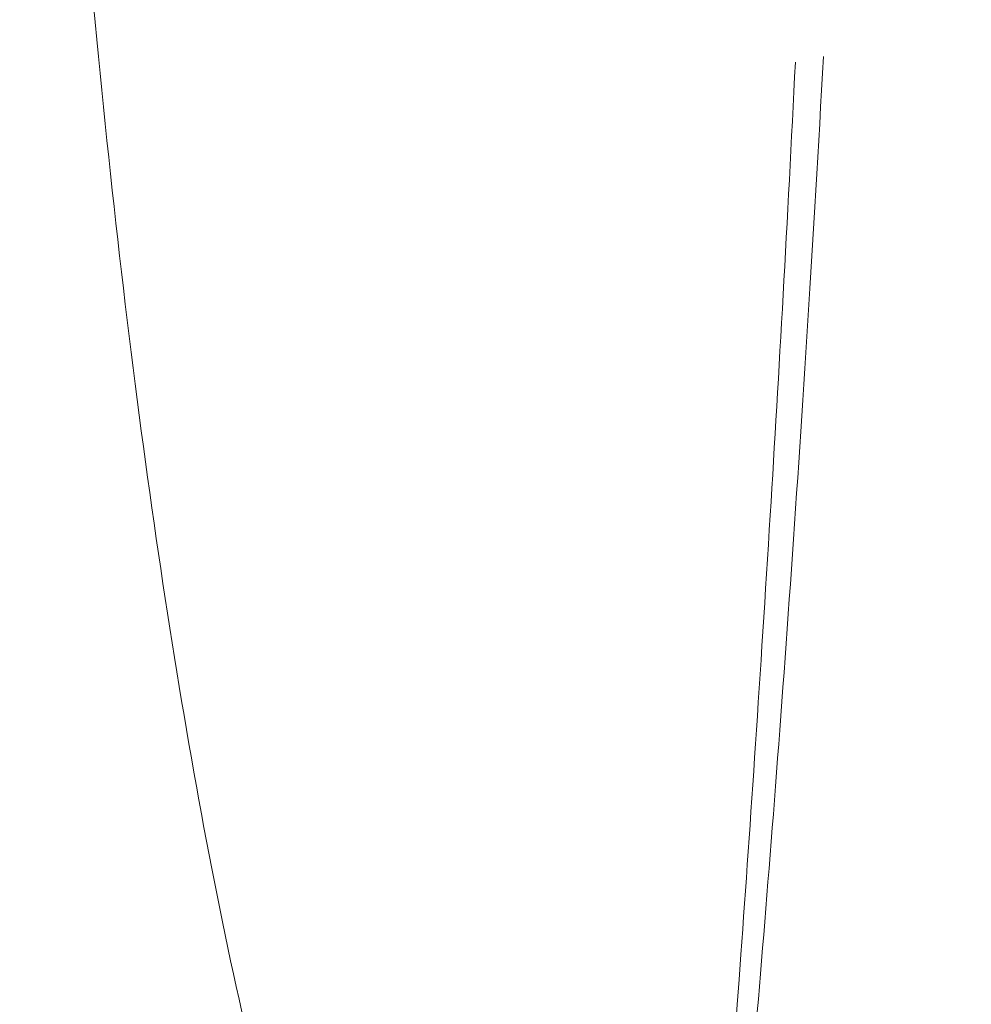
# Model space of a CAD drawing. Header units: inches. Extents: x -757 to 108, y -33 to 183.
# Tile 126 of 156: x -460.712 to -460.607, y 161.382 to 161.49. Entities that reach past the tile are written whole.
import ezdxf

# ---------------------------------------------------------------- set-up
doc = ezdxf.new("R2010")
doc.units = ezdxf.units.IN
doc.header["$MEASUREMENT"] = 0
doc.layers.add('M-EQPM', color=90, linetype='Continuous', lineweight=9)

# ---------------------------------------------------------------- blocks, each defined once
blk = doc.blocks.new('Roof Vent - Roof Vent-V12-Rear')
at = {"layer": 'M-EQPM'}
for points, knots in [([(-460.63147, 161.28902), (-460.64347, 161.28951), (-460.65903, 161.30094), (-460.67664, 161.34024), (-460.68771, 161.37942), (-460.69657, 161.42844), (-460.70341, 161.48468), (-460.70811, 161.54738), (-460.71121, 161.61942), (-460.71182, 161.68573), (-460.71099, 161.74298), (-460.70914, 161.79819), (-460.70494, 161.86665), (-460.69677, 161.93761), (-460.68547, 161.99723), (-460.66532, 162.05768), (-460.64646, 162.07582), (-460.63147, 162.07642)], [0, 0, 0, 0, 0.111111, 0.166667, 0.222222, 0.277778, 0.333333, 0.388889, 0.444444, 0.513889, 0.548611, 0.583333, 0.652778, 0.722222, 0.791667, 0.861111, 1, 1, 1, 1]), ([(-460.63147, 162.07642), (-460.62548, 162.07618), (-460.61338, 162.07192), (-460.59539, 162.05473), (-460.57696, 162.02512), (-460.55952, 161.98587), (-460.54396, 161.9369), (-460.53074, 161.88071), (-460.52092, 161.81797), (-460.51407, 161.74589), (-460.51269, 161.67961), (-460.51458, 161.62238), (-460.51867, 161.5672), (-460.52771, 161.49883), (-460.54377, 161.42778), (-460.56351, 161.36808), (-460.59383, 161.30777), (-460.61648, 161.28963), (-460.63147, 161.28902)], [0, 0, 0, 0, 0.055556, 0.111111, 0.166667, 0.222222, 0.277778, 0.333333, 0.388889, 0.444444, 0.513889, 0.548611, 0.583333, 0.652778, 0.722222, 0.791667, 0.861111, 1, 1, 1, 1]), ([(-460.63741, 161.31277), (-460.63575, 161.32843), (-460.63215, 161.36327), (-460.62709, 161.42828), (-460.6247, 161.46593), (-460.62362, 161.48576)], [0.1111111, 0.1111111, 0.1111111, 0.1111111, 0.2222222, 0.2777778, 0.3333333, 0.3333333, 0.3333333, 0.3333333]), ([(-460.62669, 161.48513), (-460.62755, 161.46774), (-460.62953, 161.43275), (-460.63377, 161.36979), (-460.63685, 161.33416), (-460.63821, 161.31751)], [0.6720327, 0.6720327, 0.6720327, 0.6720327, 0.7222222, 0.7777778, 0.8888889, 0.8888889, 0.8888889, 0.8888889])]:
    blk.add_open_spline(points, degree=3, knots=knots, dxfattribs=at)

msp = doc.modelspace()

# ---------------------------------------------------------------- block references
at = {"layer": 'M-EQPM'}
msp.add_blockref('Roof Vent - Roof Vent-V12-Rear', (0, 0), dxfattribs=at)

doc.saveas('drawing.dxf')
